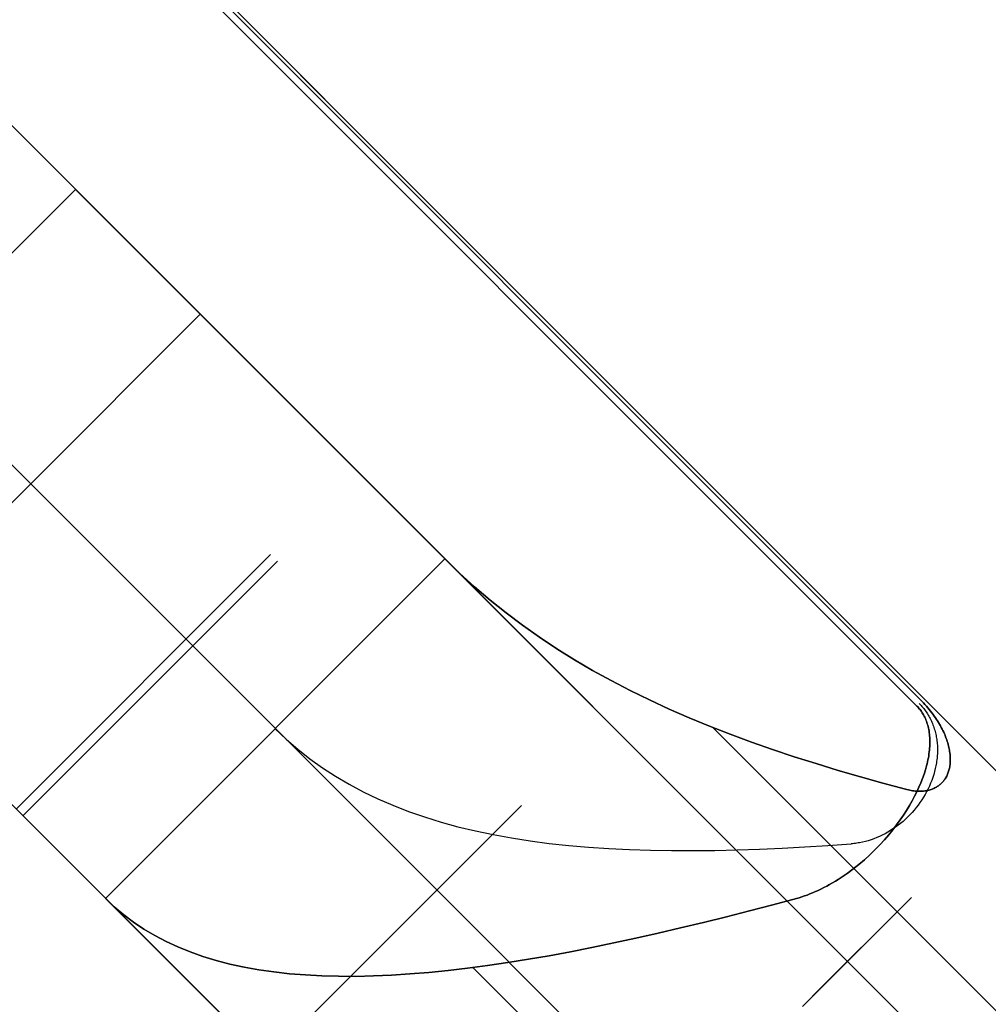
# Model space of a CAD drawing. Header units: millimetres. Extents: x -1690 to 192, y -898 to 54.
# Tile 236 of 256: x 132.27 to 136.31, y 1.17 to 5.27. Entities that reach past the tile are written whole.
import ezdxf

# ---------------------------------------------------------------- set-up
doc = ezdxf.new("R2010")
doc.units = ezdxf.units.MM
doc.header["$MEASUREMENT"] = 0
doc.layers.add('OVIDIO 186x93x72h', color=7, linetype='Continuous')

msp = doc.modelspace()

# ---------------------------------------------------------------- linework, layer by layer
at = {"layer": 'OVIDIO 186x93x72h', "extrusion": (-0.202852, -0.108979, 0.973126)}
for points in [[(41.4568, 164.8137), (41.4568, 325.4695)], [(41.4568, 325.4695), (41.4568, 164.8137)], [(41.7523, 325.4695), (41.7523, 164.8137)], [(42.0477, 325.4695), (42.0477, 164.8137)], [(42.0477, 164.8137), (42.0477, 325.4695)]]:
    msp.add_lwpolyline(points, dxfattribs=at)
at = {"layer": 'OVIDIO 186x93x72h', "extrusion": (-0.265352, 0.881274, -0.39108)}
msp.add_lwpolyline([(-159.0074, 607.9249), (-117.1397, 553.5456)], dxfattribs=at)
at = {"layer": 'OVIDIO 186x93x72h', "extrusion": (-0.235702, -0.235702, 0.942809)}
for points in [[(95.6697, 268.8696), (95.6697, 377.9474)], [(96.6184, 377.9474), (96.6184, 268.8696)], [(94.3687, 365.6213), (94.3687, 260.2133)], [(98.5158, 268.8696), (98.5158, 377.9474)], [(99.4644, 377.9474), (99.4644, 268.8696)], [(93.592, 362.6119), (93.592, 258.0715)]]:
    msp.add_lwpolyline(points, dxfattribs=at)
at = {"layer": 'OVIDIO 186x93x72h', "extrusion": (-0.108979, -0.202852, 0.973126)}
for points in [[(144.8035, 270.7321), (144.8035, 110.0763)], [(144.8035, 110.0763), (144.8035, 270.7321)], [(145.099, 270.7321), (145.099, 110.0763)], [(145.3945, 110.0763), (145.3945, 270.7321)], [(145.3945, 270.7321), (145.3945, 110.0763)]]:
    msp.add_lwpolyline(points, dxfattribs=at)
at = {"layer": 'OVIDIO 186x93x72h', "extrusion": (0.881274, -0.265352, -0.39108)}
msp.add_lwpolyline([(31.6442, 615.7907), (73.5119, 670.1699)], dxfattribs=at)
at = {"layer": 'OVIDIO 186x93x72h', "extrusion": (-0.046296, -0.021464, 0.998697)}
for points in [[(39.9076, 79.4666), (39.9076, 179.9778)], [(41.3938, 78.4984), (41.3938, 179.8028)]]:
    msp.add_lwpolyline(points, dxfattribs=at)
at = {"layer": 'OVIDIO 186x93x72h', "extrusion": (-0.021464, -0.046296, 0.998697)}
for points in [[(141.8248, 11.4438), (141.8248, 112.7465)], [(143.3107, 12.4076), (143.3107, 112.9207)]]:
    msp.add_lwpolyline(points, dxfattribs=at)
at = {"layer": 'OVIDIO 186x93x72h', "extrusion": (0.015219, -0.015219, 0.999768)}
for points in [[(120.7912, 15.5799), (130.1687, 6.2045)], [(119.7306, 14.5191), (129.1082, 5.1437)]]:
    msp.add_lwpolyline(points, dxfattribs=at)
at = {"layer": 'OVIDIO 186x93x72h'}
for points in [[(128.6454, 9.8349), (147.8155, -9.3353)], [(147.6021, -9.1219), (128.8588, 9.6214)], [(131.7958, 5.2702), (143.2509, -6.1849)], [(132.5029, 4.5631), (131.0887, 3.1489)], [(131.0887, 3.1489), (132.5029, 4.5631)], [(142.5438, -5.4778), (132.5029, 4.5631)], [(132.5029, 4.5631), (142.5438, -5.4778)], [(133.0225, 4.0435), (131.6083, 2.6293)], [(130.3816, 3.856), (141.8367, -7.5991)], [(131.7958, 3.856), (141.8367, -6.1849)], [(131.0887, 3.1489), (141.1296, -6.892)], [(141.1296, -6.892), (131.0887, 3.1489)], [(133.3161, 3.0428), (132.2554, 1.9822)], [(133.3442, 3.0147), (132.2835, 1.954)], [(134.0421, 3.0239), (132.6279, 1.6097)], [(132.6279, 1.6097), (134.0421, 3.0239)], [(132.6279, 1.6097), (134.0421, 3.0239)], [(134.0421, 3.0239), (141.0046, -3.9386)], [(141.0046, -3.9386), (134.0421, 3.0239)], [(140.3027, -2.8225), (135.1582, 2.322)], [(133.3008, 0.9368), (134.3615, 1.9974)], [(134.3615, 1.9974), (133.3008, 0.9368)], [(132.6279, 1.6097), (139.5903, -5.3528)], [(139.5903, -5.3528), (136.1091, -1.8716), (132.6279, 1.6097)], [(139.3028, -3.8226), (134.1581, 1.3221)]]:
    msp.add_lwpolyline(points, dxfattribs=at)
at = {"layer": 'OVIDIO 186x93x72h', "extrusion": (0.000231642, 0.999884, 0.015217)}
msp.add_lwpolyline([(-127.7323, -2.7578), (-135.1896, 487.0753)], dxfattribs=at)
at = {"layer": 'OVIDIO 186x93x72h', "extrusion": (0.999884, 0.000231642, -0.015217)}
msp.add_lwpolyline([(7.5346, -0.6985), (0.0773, 489.1334)], dxfattribs=at)
at = {"layer": 'OVIDIO 186x93x72h', "extrusion": (0.707107, 0.707107, 0)}
for points in [[(-90.4671, -2.6264), (-90.4449, -2.6262), (-90.4225, -2.6254), (-90.3999, -2.6242), (-90.3772, -2.6224), (-90.3544, -2.62), (-90.3314, -2.6172), (-90.3083, -2.6137), (-90.2851, -2.6097), (-90.2619, -2.6051), (-90.2386, -2.6), (-90.2152, -2.5942), (-90.1919, -2.5878), (-90.1686, -2.5808), (-90.1453, -2.5732), (-90.1221, -2.565), (-90.099, -2.5562), (-90.076, -2.5468), (-90.0531, -2.5367), (-90.0303, -2.526), (-90.0078, -2.5147), (-89.9854, -2.5028), (-89.9633, -2.4903), (-89.9415, -2.4771), (-89.9199, -2.4634), (-89.8986, -2.4491), (-89.8776, -2.4342), (-89.857, -2.4188), (-89.8368, -2.4028), (-89.8169, -2.3862), (-89.7975, -2.3692), (-89.7785, -2.3516), (-89.76, -2.3335), (-89.7419, -2.315), (-89.7243, -2.296), (-89.7073, -2.2766), (-89.6907, -2.2567), (-89.6747, -2.2365), (-89.6593, -2.2159), (-89.6444, -2.1949), (-89.6301, -2.1736), (-89.6164, -2.152), (-89.6032, -2.1302), (-89.5907, -2.1081), (-89.5788, -2.0857), (-89.5675, -2.0632), (-89.5568, -2.0404), (-89.5467, -2.0175), (-89.5373, -1.9945), (-89.5285, -1.9714), (-89.5203, -1.9482), (-89.5127, -1.9249), (-89.5057, -1.9016), (-89.4993, -1.8782), (-89.4935, -1.8549), (-89.4884, -1.8316), (-89.4838, -1.8084), (-89.4798, -1.7852), (-89.4763, -1.7621), (-89.4735, -1.7391), (-89.4711, -1.7163), (-89.4693, -1.6936), (-89.4681, -1.671), (-89.4673, -1.6486), (-89.4671, -1.6264)], [(-89.4671, -1.6264), (-89.4673, -1.6486), (-89.4681, -1.671), (-89.4693, -1.6936), (-89.4711, -1.7163), (-89.4735, -1.7391), (-89.4763, -1.7621), (-89.4798, -1.7852), (-89.4838, -1.8084), (-89.4884, -1.8316), (-89.4935, -1.8549), (-89.4993, -1.8782), (-89.5057, -1.9016), (-89.5127, -1.9249), (-89.5203, -1.9482), (-89.5285, -1.9714), (-89.5373, -1.9945), (-89.5467, -2.0175), (-89.5568, -2.0404), (-89.5675, -2.0632), (-89.5788, -2.0857), (-89.5907, -2.1081), (-89.6032, -2.1302), (-89.6164, -2.152), (-89.6301, -2.1736), (-89.6444, -2.1949), (-89.6593, -2.2159), (-89.6747, -2.2365), (-89.6907, -2.2567), (-89.7073, -2.2766), (-89.7243, -2.296), (-89.7419, -2.315), (-89.76, -2.3335), (-89.7785, -2.3516), (-89.7975, -2.3692), (-89.8169, -2.3862), (-89.8368, -2.4028), (-89.857, -2.4188), (-89.8776, -2.4342), (-89.8986, -2.4491), (-89.9199, -2.4634), (-89.9415, -2.4771), (-89.9633, -2.4903), (-89.9854, -2.5028), (-90.0078, -2.5147), (-90.0303, -2.526), (-90.0531, -2.5367), (-90.076, -2.5468), (-90.099, -2.5562), (-90.1221, -2.565), (-90.1453, -2.5732), (-90.1686, -2.5808), (-90.1919, -2.5878), (-90.2152, -2.5942), (-90.2386, -2.6), (-90.2619, -2.6051), (-90.2851, -2.6097), (-90.3083, -2.6137), (-90.3314, -2.6172), (-90.3544, -2.62), (-90.3772, -2.6224), (-90.3999, -2.6242), (-90.4225, -2.6254), (-90.4449, -2.6262), (-90.4671, -2.6264)], [(-94.7671, 29.3304), (-94.7659, 29.2346), (-94.7625, 29.1383), (-94.7566, 29.0417), (-94.7485, 28.945), (-94.7379, 28.8481), (-94.7249, 28.7512), (-94.7095, 28.6543), (-94.6917, 28.5576), (-94.6715, 28.4611), (-94.6488, 28.3649), (-94.6237, 28.2691), (-94.5962, 28.1739), (-94.5664, 28.0792), (-94.5341, 27.9853), (-94.4995, 27.892), (-94.4626, 27.7997), (-94.4234, 27.7083), (-94.382, 27.6179), (-94.3383, 27.5287), (-94.2925, 27.4406), (-94.2446, 27.3538), (-94.1946, 27.2684), (-94.1426, 27.1843), (-94.0887, 27.1018), (-94.0329, 27.0208), (-93.9753, 26.9414), (-93.9159, 26.8637), (-93.8549, 26.7877), (-93.7923, 26.7135), (-93.7281, 26.6411), (-93.6625, 26.5706), (-93.5955, 26.502)], [(-93.5955, 26.502), (-93.6625, 26.5706), (-93.7281, 26.6411), (-93.7923, 26.7135), (-93.8549, 26.7877), (-93.9159, 26.8637), (-93.9753, 26.9414), (-94.0329, 27.0208), (-94.0887, 27.1018), (-94.1426, 27.1843), (-94.1946, 27.2684), (-94.2446, 27.3538), (-94.2925, 27.4406), (-94.3383, 27.5287), (-94.382, 27.6179), (-94.4234, 27.7083), (-94.4626, 27.7997), (-94.4995, 27.892), (-94.5341, 27.9853), (-94.5664, 28.0792), (-94.5962, 28.1739), (-94.6237, 28.2691), (-94.6488, 28.3649), (-94.6715, 28.4611), (-94.6917, 28.5576), (-94.7095, 28.6543), (-94.7249, 28.7512), (-94.7379, 28.8481), (-94.7485, 28.945), (-94.7566, 29.0417), (-94.7625, 29.1383), (-94.7659, 29.2346), (-94.7671, 29.3304)], [(-94.7671, 29.3304), (-94.7659, 29.2346), (-94.7625, 29.1383), (-94.7566, 29.0417), (-94.7485, 28.945), (-94.7379, 28.8481), (-94.7249, 28.7512), (-94.7095, 28.6543), (-94.6917, 28.5576), (-94.6715, 28.4611), (-94.6488, 28.3649), (-94.6237, 28.2691), (-94.5962, 28.1739), (-94.5664, 28.0792), (-94.5341, 27.9853), (-94.4995, 27.892), (-94.4626, 27.7997), (-94.4234, 27.7083), (-94.382, 27.6179), (-94.3383, 27.5287), (-94.2925, 27.4406), (-94.2446, 27.3538), (-94.1946, 27.2684), (-94.1426, 27.1843), (-94.0887, 27.1018), (-94.0329, 27.0208), (-93.9753, 26.9414), (-93.9159, 26.8637), (-93.8549, 26.7877), (-93.7923, 26.7135), (-93.7281, 26.6411), (-93.6625, 26.5706), (-93.5955, 26.502)]]:
    msp.add_lwpolyline(points, dxfattribs=at)
at = {"layer": 'OVIDIO 186x93x72h', "extrusion": (0.324768, -0.324768, 0.888285)}
for points in [[(96.4203, 217.4005), (96.4203, 224.487)], [(96.4203, 224.487), (96.4203, 217.4005)], [(95.6703, 217.4005), (95.6703, 224.487)], [(94.9203, 224.487), (94.9203, 217.4005)], [(94.9203, 217.4005), (94.9203, 224.487)]]:
    msp.add_lwpolyline(points, dxfattribs=at)
at = {"layer": 'OVIDIO 186x93x72h', "extrusion": (0.866025, 0.288675, -0.408248)}
for points in [[(-36.9397, 71.6693), (-39.5191, 74.8285)], [(-39.5191, 74.8285), (-36.9397, 71.6693)], [(-39.9664, 74.4633), (-37.3869, 71.3041)]]:
    msp.add_lwpolyline(points, dxfattribs=at)
at = {"layer": 'OVIDIO 186x93x72h', "extrusion": (0.288675, 0.866025, 0.408248)}
for points in [[(-126.8348, 6.0733), (-124.1901, 2.8343)], [(-124.1901, 2.8343), (-126.8348, 6.0733)], [(-122.7334, 1.619), (-125.3129, 4.7782)], [(-125.3129, 4.7782), (-122.7334, 1.619)], [(-123.8547, 3.1081), (-126.4994, 6.3472)], [(-123.5193, 3.382), (-126.164, 6.621)], [(-126.164, 6.621), (-123.5193, 3.382)]]:
    msp.add_lwpolyline(points, dxfattribs=at)
at = {"layer": 'OVIDIO 186x93x72h', "extrusion": (0.216287, 0.216287, 0.952072)}
msp.add_lwpolyline([(-93.1527, -82.6801), (-93.1527, -84.6805)], dxfattribs=at)
at = {"layer": 'OVIDIO 186x93x72h', "extrusion": (-0.403684, 0.818325, 0.409126)}
msp.add_lwpolyline([(-120.5137, 47.844), (-122.0531, 46.5673)], dxfattribs=at)
at = {"layer": 'OVIDIO 186x93x72h', "extrusion": (-0.000101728, 0.999949, 0.010085)}
msp.add_lwpolyline([(-136.0286, 25.6478), (-136.0084, 27.6477)], dxfattribs=at)
msp.add_lwpolyline([(-136.0286, 25.6478), (-136.0084, 27.6477)], dxfattribs=at)
at = {"layer": 'OVIDIO 186x93x72h', "extrusion": (-0.001019, 0.99949, 0.031903)}
msp.add_lwpolyline([(-136.1266, 25.5908), (-136.0627, 27.5898)], dxfattribs=at)
at = {"layer": 'OVIDIO 186x93x72h', "extrusion": (-0.195576, 0.906982, 0.373007)}
msp.add_lwpolyline([(-131.8341, 35.2028), (-132.8353, 33.471)], dxfattribs=at)
at = {"layer": 'OVIDIO 186x93x72h', "extrusion": (0.995955, -0.008107, 0.08949)}
msp.add_lwpolyline([(3.2641, 13.3809), (3.0829, 15.3727)], dxfattribs=at)
at = {"layer": 'OVIDIO 186x93x72h', "extrusion": (-0.053029, 0.973837, 0.220975)}
for points in [[(-135.3938, 28.1071), (-135.8723, 26.1652)], [(-135.8723, 26.1652), (-135.3938, 28.1071)], [(-135.4385, 27.9256), (-135.8723, 26.1652)]]:
    msp.add_lwpolyline(points, dxfattribs=at)
at = {"layer": 'OVIDIO 186x93x72h', "extrusion": (0.986544, -0.027096, 0.161235)}
msp.add_lwpolyline([(5.8056, 3.387), (5.4697, 5.3586)], dxfattribs=at)
at = {"layer": 'OVIDIO 186x93x72h'}
for points in [[(136.0082, 2.4115, 27.6733), (129.0373, 9.3841, 27.6733), (128.9553, 9.4711, 27.6733), (128.8751, 9.5597, 27.6734), (128.7967, 9.6499, 27.6735), (128.7201, 9.7416, 27.6736), (128.6454, 9.8349, 27.6736)], [(128.8588, 9.6214, 25.6736), (128.9506, 9.5184, 25.6736), (129.0447, 9.4176, 25.6735), (136.0283, 2.4317, 25.6735)], [(135.9612, 2.0645, 25.6205), (135.8668, 2.0901, 25.6026), (135.7732, 2.1164, 25.5822), (135.6803, 2.1435, 25.5593), (135.5884, 2.1715, 25.534), (135.4974, 2.2004, 25.5065), (135.4074, 2.2303, 25.4767), (135.3186, 2.2614, 25.4448), (135.231, 2.2937, 25.4108), (135.1447, 2.3274, 25.3748), (135.0597, 2.3624, 25.337), (134.9762, 2.3988, 25.2974), (134.8941, 2.4367, 25.2561), (134.8136, 2.4761, 25.2132), (134.7346, 2.5171, 25.1689), (134.6573, 2.5597, 25.1233), (134.5817, 2.6041, 25.0764), (134.5079, 2.6502, 25.0285), (134.4358, 2.6981, 24.9796), (134.3656, 2.7477, 24.9298), (134.2972, 2.7992, 24.8794), (134.2306, 2.8526, 24.8284), (134.1659, 2.9078, 24.777), (134.103, 2.9649, 24.7254), (134.0421, 3.0239, 24.6736)], [(134.0421, 3.0239, 24.6736), (134.103, 2.9649, 24.7254), (134.1659, 2.9078, 24.777), (134.2306, 2.8526, 24.8284), (134.2972, 2.7992, 24.8794), (134.3656, 2.7477, 24.9298), (134.4358, 2.6981, 24.9796), (134.5079, 2.6502, 25.0285), (134.5817, 2.6041, 25.0764), (134.6573, 2.5597, 25.1233), (134.7346, 2.5171, 25.1689), (134.8136, 2.4761, 25.2132), (134.8941, 2.4367, 25.2561), (134.9762, 2.3988, 25.2974), (135.0597, 2.3624, 25.337), (135.1447, 2.3274, 25.3748), (135.231, 2.2937, 25.4108), (135.3186, 2.2614, 25.4448), (135.4074, 2.2303, 25.4767), (135.4974, 2.2004, 25.5065), (135.5884, 2.1715, 25.534), (135.6803, 2.1435, 25.5593), (135.7732, 2.1164, 25.5822), (135.8668, 2.0901, 25.6026), (135.9612, 2.0645, 25.6205)], [(136.0182, 2.4216, 26.6735), (136.0221, 2.4177, 26.6735), (136.0259, 2.4136, 26.6735), (136.0295, 2.4095, 26.6735), (136.0331, 2.4053, 26.6735), (136.0366, 2.401, 26.6735), (136.04, 2.3966, 26.6734), (136.0433, 2.3922, 26.6734), (136.0465, 2.3876, 26.6734), (136.0496, 2.383, 26.6734), (136.0526, 2.3784, 26.6734), (136.0555, 2.3736, 26.6734), (136.0583, 2.3688, 26.6734), (136.0611, 2.3639, 26.6733), (136.0637, 2.3589, 26.6733), (136.0662, 2.3539, 26.6733), (136.0686, 2.3488, 26.6732), (136.0709, 2.3437, 26.6732), (136.0731, 2.3384, 26.6731), (136.0752, 2.3332, 26.6731), (136.0771, 2.3278, 26.673), (136.079, 2.3225, 26.673), (136.0808, 2.317, 26.6729), (136.0825, 2.3115, 26.6728), (136.084, 2.306, 26.6727), (136.0855, 2.3004, 26.6726), (136.0868, 2.2948, 26.6725), (136.088, 2.2891, 26.6724), (136.0891, 2.2834, 26.6722), (136.0901, 2.2776, 26.6721), (136.091, 2.2718, 26.672), (136.0918, 2.266, 26.6718), (136.0924, 2.2601, 26.6716), (136.093, 2.2542, 26.6714), (136.0934, 2.2483, 26.6712), (136.0937, 2.2423, 26.671), (136.0939, 2.2363, 26.6708), (136.094, 2.2303, 26.6706), (136.0939, 2.2242, 26.6703), (136.0938, 2.2182, 26.6701), (136.0935, 2.2121, 26.6698), (136.0932, 2.206, 26.6695), (136.0927, 2.1999, 26.6692), (136.0921, 2.1937, 26.6689), (136.0914, 2.1876, 26.6686), (136.0906, 2.1814, 26.6682), (136.0896, 2.1753, 26.6678), (136.0874, 2.163, 26.667), (136.0848, 2.1507, 26.6661), (136.0818, 2.1384, 26.6652), (136.0783, 2.1261, 26.6641), (136.0744, 2.1139, 26.663), (136.0701, 2.1018, 26.6618), (136.0654, 2.0898, 26.6604), (136.0602, 2.0779, 26.659), (136.0547, 2.0661, 26.6574), (136.0487, 2.0544, 26.6558), (136.0424, 2.0429, 26.654), (136.0357, 2.0316, 26.6522), (136.0286, 2.0205, 26.6502), (136.0211, 2.0096, 26.6481), (136.0134, 1.9988, 26.646), (136.0052, 1.9884, 26.6437), (135.9968, 1.9781, 26.6414), (135.9881, 1.9681, 26.6389), (135.9791, 1.9584, 26.6364), (135.9698, 1.949, 26.6338), (135.9602, 1.9399, 26.6311), (135.9504, 1.9311, 26.6283), (135.9403, 1.9226, 26.6254), (135.93, 1.9145, 26.6225), (135.9195, 1.9067, 26.6195), (135.9087, 1.8993, 26.6164), (135.8978, 1.8923, 26.6132), (135.8868, 1.8857, 26.61), (135.8755, 1.8795, 26.6068), (135.8641, 1.8736, 26.6035), (135.8526, 1.8682, 26.6002), (135.841, 1.8632, 26.5969), (135.8293, 1.8586, 26.5935), (135.8175, 1.8544, 26.5902), (135.8056, 1.8506, 26.5869), (135.7937, 1.8473, 26.5836), (135.7817, 1.8444, 26.5803), (135.7698, 1.8419, 26.577), (135.7638, 1.8409, 26.5754), (135.7578, 1.8399, 26.5738), (135.7518, 1.8391, 26.5722), (135.7458, 1.8384, 26.5707), (135.7399, 1.8378, 26.5691), (135.7339, 1.8373, 26.5676)], [(135.9612, 2.0645, 25.6205), (135.967, 2.0631, 25.6216), (135.9728, 2.0617, 25.6226), (135.9785, 2.0605, 25.6237), (135.9841, 2.0595, 25.6247), (135.9897, 2.0586, 25.6258), (135.9952, 2.0579, 25.6269), (136.0006, 2.0574, 25.628), (136.0059, 2.0569, 25.629), (136.0111, 2.0567, 25.6301), (136.0163, 2.0565, 25.6312), (136.0214, 2.0565, 25.6323), (136.0264, 2.0566, 25.6333), (136.0314, 2.0569, 25.6344), (136.0362, 2.0573, 25.6355), (136.0409, 2.0579, 25.6365), (136.0456, 2.0585, 25.6376), (136.0501, 2.0593, 25.6386), (136.0545, 2.0602, 25.6396), (136.0588, 2.0613, 25.6406), (136.063, 2.0625, 25.6416), (136.0672, 2.0637, 25.6426), (136.0712, 2.0651, 25.6436), (136.0751, 2.0667, 25.6445), (136.0788, 2.0683, 25.6455), (136.0825, 2.07, 25.6464), (136.0861, 2.0719, 25.6473), (136.0879, 2.0728, 25.6477), (136.0896, 2.0738, 25.6482), (136.0913, 2.0748, 25.6486), (136.093, 2.0759, 25.649), (136.0946, 2.077, 25.6495), (136.0963, 2.0781, 25.6499), (136.0979, 2.0792, 25.6503), (136.0994, 2.0803, 25.6508), (136.101, 2.0815, 25.6512), (136.1025, 2.0827, 25.6516), (136.104, 2.0839, 25.652), (136.1055, 2.0852, 25.6524), (136.107, 2.0865, 25.6528), (136.1084, 2.0878, 25.6532), (136.1098, 2.0891, 25.6536), (136.1112, 2.0905, 25.654), (136.1126, 2.0918, 25.6544), (136.1139, 2.0932, 25.6548), (136.1153, 2.0947, 25.6552), (136.1166, 2.0961, 25.6555), (136.1178, 2.0976, 25.6559), (136.1191, 2.0991, 25.6563), (136.1203, 2.1007, 25.6566), (136.1215, 2.1023, 25.657), (136.1227, 2.1039, 25.6574), (136.1239, 2.1055, 25.6577), (136.1261, 2.1088, 25.6584), (136.1283, 2.1123, 25.6591), (136.1303, 2.1158, 25.6598), (136.1323, 2.1195, 25.6604), (136.1341, 2.1233, 25.6611), (136.1359, 2.1271, 25.6617), (136.1375, 2.1312, 25.6623), (136.1391, 2.1353, 25.6629), (136.1405, 2.1395, 25.6635), (136.1417, 2.1439, 25.6641), (136.1429, 2.1484, 25.6646), (136.1439, 2.153, 25.6651), (136.1448, 2.1577, 25.6657), (136.1456, 2.1625, 25.6661), (136.1462, 2.1674, 25.6666), (136.1467, 2.1724, 25.6671), (136.1471, 2.1775, 25.6675), (136.1473, 2.1827, 25.6679), (136.1474, 2.188, 25.6683), (136.1473, 2.1934, 25.6687), (136.1471, 2.1989, 25.6691), (136.1467, 2.2044, 25.6694), (136.1462, 2.2101, 25.6697), (136.1455, 2.2158, 25.67), (136.1447, 2.2216, 25.6703), (136.1438, 2.2274, 25.6706), (136.1426, 2.2333, 25.6709), (136.1414, 2.2393, 25.6711), (136.1399, 2.2454, 25.6713), (136.1384, 2.2515, 25.6715), (136.1366, 2.2577, 25.6717), (136.1347, 2.2639, 25.6719), (136.1326, 2.2702, 25.6721), (136.1304, 2.2766, 25.6722), (136.128, 2.283, 25.6724), (136.1254, 2.2894, 25.6725), (136.1227, 2.2959, 25.6726), (136.1198, 2.3024, 25.6727), (136.1167, 2.309, 25.6728), (136.1134, 2.3156, 25.6729), (136.11, 2.3223, 25.673), (136.1063, 2.3289, 25.6731), (136.1025, 2.3357, 25.6731), (136.0986, 2.3424, 25.6732), (136.0944, 2.3492, 25.6732), (136.09, 2.356, 25.6733), (136.0854, 2.3628, 25.6733), (136.0807, 2.3697, 25.6734), (136.0757, 2.3765, 25.6734), (136.0706, 2.3834, 25.6734), (136.0652, 2.3903, 25.6734), (136.0596, 2.3972, 25.6734), (136.0538, 2.4042, 25.6735), (136.0478, 2.4111, 25.6735), (136.0415, 2.418, 25.6735), (136.0351, 2.4248, 25.6735), (136.0283, 2.4317, 25.6735)], [(136.0283, 2.4317, 25.6735), (136.0351, 2.4248, 25.6735), (136.0415, 2.418, 25.6735), (136.0478, 2.4111, 25.6735), (136.0538, 2.4042, 25.6735), (136.0596, 2.3972, 25.6734), (136.0652, 2.3903, 25.6734), (136.0706, 2.3834, 25.6734), (136.0757, 2.3765, 25.6734), (136.0807, 2.3697, 25.6734), (136.0854, 2.3628, 25.6733), (136.09, 2.356, 25.6733), (136.0944, 2.3492, 25.6732), (136.0986, 2.3424, 25.6732), (136.1025, 2.3357, 25.6731), (136.1063, 2.3289, 25.6731), (136.11, 2.3223, 25.673), (136.1134, 2.3156, 25.6729), (136.1167, 2.309, 25.6728), (136.1198, 2.3024, 25.6727), (136.1227, 2.2959, 25.6726), (136.1254, 2.2894, 25.6725), (136.128, 2.283, 25.6724), (136.1304, 2.2766, 25.6722), (136.1326, 2.2702, 25.6721), (136.1347, 2.2639, 25.6719), (136.1366, 2.2577, 25.6717), (136.1384, 2.2515, 25.6715), (136.1399, 2.2454, 25.6713), (136.1414, 2.2393, 25.6711), (136.1426, 2.2333, 25.6709), (136.1438, 2.2274, 25.6706), (136.1447, 2.2216, 25.6703), (136.1455, 2.2158, 25.67), (136.1462, 2.2101, 25.6697), (136.1467, 2.2044, 25.6694), (136.1471, 2.1989, 25.6691), (136.1473, 2.1934, 25.6687), (136.1474, 2.188, 25.6683), (136.1473, 2.1827, 25.6679), (136.1471, 2.1775, 25.6675), (136.1467, 2.1724, 25.6671), (136.1462, 2.1674, 25.6666), (136.1456, 2.1625, 25.6661), (136.1448, 2.1577, 25.6657), (136.1439, 2.153, 25.6651), (136.1429, 2.1484, 25.6646), (136.1417, 2.1439, 25.6641), (136.1405, 2.1395, 25.6635), (136.1391, 2.1353, 25.6629), (136.1375, 2.1312, 25.6623), (136.1359, 2.1271, 25.6617), (136.1341, 2.1233, 25.6611), (136.1323, 2.1195, 25.6604), (136.1303, 2.1158, 25.6598), (136.1283, 2.1123, 25.6591), (136.1261, 2.1088, 25.6584), (136.1239, 2.1055, 25.6577), (136.1227, 2.1039, 25.6574), (136.1215, 2.1023, 25.657), (136.1203, 2.1007, 25.6566), (136.1191, 2.0991, 25.6563), (136.1178, 2.0976, 25.6559), (136.1166, 2.0961, 25.6555), (136.1153, 2.0947, 25.6552), (136.1139, 2.0932, 25.6548), (136.1126, 2.0918, 25.6544), (136.1112, 2.0905, 25.654), (136.1098, 2.0891, 25.6536), (136.1084, 2.0878, 25.6532), (136.107, 2.0865, 25.6528), (136.1055, 2.0852, 25.6524), (136.104, 2.0839, 25.652), (136.1025, 2.0827, 25.6516), (136.101, 2.0815, 25.6512), (136.0994, 2.0803, 25.6508), (136.0979, 2.0792, 25.6503), (136.0963, 2.0781, 25.6499), (136.0946, 2.077, 25.6495), (136.093, 2.0759, 25.649), (136.0913, 2.0748, 25.6486), (136.0896, 2.0738, 25.6482), (136.0879, 2.0728, 25.6477), (136.0861, 2.0719, 25.6473), (136.0825, 2.07, 25.6464), (136.0788, 2.0683, 25.6455), (136.0751, 2.0667, 25.6445), (136.0712, 2.0651, 25.6436), (136.0672, 2.0637, 25.6426), (136.063, 2.0625, 25.6416), (136.0588, 2.0613, 25.6406), (136.0545, 2.0602, 25.6396), (136.0501, 2.0593, 25.6386), (136.0456, 2.0585, 25.6376), (136.0409, 2.0579, 25.6365), (136.0362, 2.0573, 25.6355), (136.0314, 2.0569, 25.6344), (136.0264, 2.0566, 25.6333), (136.0214, 2.0565, 25.6323), (136.0163, 2.0565, 25.6312), (136.0111, 2.0567, 25.6301), (136.0059, 2.0569, 25.629), (136.0006, 2.0574, 25.628), (135.9952, 2.0579, 25.6269), (135.9897, 2.0586, 25.6258), (135.9841, 2.0595, 25.6247), (135.9785, 2.0605, 25.6237), (135.9728, 2.0617, 25.6226), (135.967, 2.0631, 25.6216), (135.9612, 2.0645, 25.6205)], [(136.0082, 2.4115, 27.6733), (136.0116, 2.4079, 27.6733), (136.015, 2.4042, 27.6733), (136.0183, 2.4004, 27.6733), (136.0215, 2.3964, 27.6733), (136.0246, 2.3923, 27.6732), (136.0276, 2.388, 27.6732), (136.0305, 2.3836, 27.6732), (136.0333, 2.3791, 27.6732), (136.036, 2.3744, 27.6732), (136.0385, 2.3696, 27.6731), (136.041, 2.3646, 27.6731), (136.0434, 2.3595, 27.6731), (136.0456, 2.3543, 27.673), (136.0477, 2.3489, 27.673), (136.0497, 2.3433, 27.6729), (136.0515, 2.3376, 27.6729), (136.0532, 2.3317, 27.6728), (136.0548, 2.3257, 27.6728), (136.0563, 2.3196, 27.6727), (136.0576, 2.3133, 27.6726), (136.0587, 2.3069, 27.6725), (136.0597, 2.3003, 27.6724), (136.0605, 2.2936, 27.6723), (136.0612, 2.2868, 27.6721), (136.0617, 2.2799, 27.672), (136.062, 2.2728, 27.6718), (136.0622, 2.2656, 27.6716), (136.0622, 2.2583, 27.6715), (136.0621, 2.2509, 27.6713), (136.0617, 2.2434, 27.671), (136.0612, 2.2358, 27.6708), (136.0605, 2.228, 27.6705), (136.0596, 2.2202, 27.6702), (136.0586, 2.2123, 27.6699), (136.0573, 2.2042, 27.6696), (136.0559, 2.1961, 27.6692), (136.0543, 2.1879, 27.6689), (136.0525, 2.1796, 27.6684), (136.0506, 2.1712, 27.668), (136.0484, 2.1627, 27.6675), (136.0436, 2.1455, 27.6665), (136.038, 2.1279, 27.6653), (136.0317, 2.11, 27.664), (136.0246, 2.0918, 27.6625), (136.0168, 2.0734, 27.6609), (136.0081, 2.0546, 27.659), (135.9987, 2.0356, 27.657), (135.9884, 2.0163, 27.6547), (135.9773, 1.9967, 27.6521), (135.9652, 1.9769, 27.6494), (135.9523, 1.9569, 27.6463), (135.9384, 1.9368, 27.6429), (135.9237, 1.9165, 27.6392), (135.9079, 1.896, 27.6352), (135.891, 1.8754, 27.6308), (135.873, 1.8546, 27.626), (135.8537, 1.8336, 27.6207), (135.8333, 1.8126, 27.615), (135.8118, 1.7917, 27.6088), (135.7893, 1.7713, 27.6023), (135.7659, 1.7514, 27.5953), (135.7418, 1.7323, 27.588), (135.7174, 1.7142, 27.5805), (135.7051, 1.7056, 27.5767), (135.6929, 1.6973, 27.5729), (135.6806, 1.6894, 27.5691), (135.6685, 1.6818, 27.5652), (135.6564, 1.6746, 27.5614), (135.6444, 1.6677, 27.5576), (135.6324, 1.6611, 27.5539), (135.6205, 1.6549, 27.5501), (135.6087, 1.649, 27.5464), (135.597, 1.6434, 27.5426), (135.5854, 1.6382, 27.539), (135.5739, 1.6332, 27.5353), (135.5625, 1.6286, 27.5317), (135.5512, 1.6243, 27.5282), (135.5399, 1.6203, 27.5247), (135.5287, 1.6165, 27.5212), (135.5177, 1.6131, 27.5178), (135.5067, 1.61, 27.5144)], [(135.5067, 1.61, 27.5144), (135.5177, 1.6131, 27.5178), (135.5287, 1.6165, 27.5212), (135.5399, 1.6203, 27.5247), (135.5512, 1.6243, 27.5282), (135.5625, 1.6286, 27.5317), (135.5739, 1.6332, 27.5353), (135.5854, 1.6382, 27.539), (135.597, 1.6434, 27.5426), (135.6087, 1.649, 27.5464), (135.6205, 1.6549, 27.5501), (135.6324, 1.6611, 27.5539), (135.6444, 1.6677, 27.5576), (135.6564, 1.6746, 27.5614), (135.6685, 1.6818, 27.5652), (135.6806, 1.6894, 27.5691), (135.6929, 1.6973, 27.5729), (135.7051, 1.7056, 27.5767), (135.7174, 1.7142, 27.5805), (135.7418, 1.7323, 27.588), (135.7659, 1.7514, 27.5953), (135.7893, 1.7713, 27.6023), (135.8118, 1.7917, 27.6088), (135.8333, 1.8126, 27.615), (135.8537, 1.8336, 27.6207), (135.873, 1.8546, 27.626), (135.891, 1.8754, 27.6308), (135.9079, 1.896, 27.6352), (135.9237, 1.9165, 27.6392), (135.9384, 1.9368, 27.6429), (135.9523, 1.9569, 27.6463), (135.9652, 1.9769, 27.6494), (135.9773, 1.9967, 27.6521), (135.9884, 2.0163, 27.6547), (135.9987, 2.0356, 27.657), (136.0081, 2.0546, 27.659), (136.0168, 2.0734, 27.6609), (136.0246, 2.0918, 27.6625), (136.0317, 2.11, 27.664), (136.038, 2.1279, 27.6653), (136.0436, 2.1455, 27.6665), (136.0484, 2.1627, 27.6675), (136.0506, 2.1712, 27.668), (136.0525, 2.1796, 27.6684), (136.0543, 2.1879, 27.6689), (136.0559, 2.1961, 27.6692), (136.0573, 2.2042, 27.6696), (136.0586, 2.2123, 27.6699), (136.0596, 2.2202, 27.6702), (136.0605, 2.228, 27.6705), (136.0612, 2.2358, 27.6708), (136.0617, 2.2434, 27.671), (136.0621, 2.2509, 27.6713), (136.0622, 2.2583, 27.6715), (136.0622, 2.2656, 27.6716), (136.062, 2.2728, 27.6718), (136.0617, 2.2799, 27.672), (136.0612, 2.2868, 27.6721), (136.0605, 2.2936, 27.6723), (136.0597, 2.3003, 27.6724), (136.0587, 2.3069, 27.6725), (136.0576, 2.3133, 27.6726), (136.0563, 2.3196, 27.6727), (136.0548, 2.3257, 27.6728), (136.0532, 2.3317, 27.6728), (136.0515, 2.3376, 27.6729), (136.0497, 2.3433, 27.6729), (136.0477, 2.3489, 27.673), (136.0456, 2.3543, 27.673), (136.0434, 2.3595, 27.6731), (136.041, 2.3646, 27.6731), (136.0385, 2.3696, 27.6731), (136.036, 2.3744, 27.6732), (136.0333, 2.3791, 27.6732), (136.0305, 2.3836, 27.6732), (136.0276, 2.388, 27.6732), (136.0246, 2.3923, 27.6732), (136.0215, 2.3964, 27.6733), (136.0183, 2.4004, 27.6733), (136.015, 2.4042, 27.6733), (136.0116, 2.4079, 27.6733), (136.0082, 2.4115, 27.6733)], [(133.335, 2.3168, 24.6736), (133.3811, 2.2729, 24.7513), (133.4293, 2.2311, 24.8289), (133.4796, 2.1915, 24.9062), (133.5321, 2.154, 24.9832), (133.5866, 2.1186, 25.0597), (133.6433, 2.0853, 25.1357), (133.702, 2.0541, 25.211), (133.7628, 2.0249, 25.2854), (133.8256, 1.9978, 25.3589), (133.8904, 1.9726, 25.4314), (133.9571, 1.9495, 25.5027), (134.0258, 1.9282, 25.5728), (134.0965, 1.9089, 25.6416), (134.1689, 1.8914, 25.7089), (134.2432, 1.8757, 25.7746), (134.3193, 1.8619, 25.8386), (134.3972, 1.8498, 25.9008), (134.4767, 1.8394, 25.9612), (134.5579, 1.8306, 26.0197), (134.6407, 1.8234, 26.0761), (134.7249, 1.8178, 26.1304), (134.8107, 1.8136, 26.1825), (134.8978, 1.8107, 26.2324), (134.9863, 1.8093, 26.2799), (135.076, 1.8091, 26.3249), (135.167, 1.8101, 26.3675), (135.2591, 1.8122, 26.4076), (135.3522, 1.8154, 26.445), (135.4463, 1.8196, 26.4798), (135.5414, 1.8247, 26.5118), (135.6373, 1.8306, 26.5411), (135.7339, 1.8373, 26.5675)], [(135.5067, 1.61, 27.5144), (135.4086, 1.5839, 27.4831), (135.3112, 1.5585, 27.449), (135.2146, 1.5339, 27.4123), (135.1188, 1.5101, 27.3729), (135.024, 1.4872, 27.3309), (134.9301, 1.4652, 27.2863), (134.8371, 1.4442, 27.2392), (134.7453, 1.4244, 27.1897), (134.6546, 1.4056, 27.1377), (134.565, 1.388, 27.0833), (134.4767, 1.3716, 27.0265), (134.3896, 1.3565, 26.9676), (134.3039, 1.3427, 26.9064), (134.2195, 1.3303, 26.843), (134.1366, 1.3193, 26.7776), (134.0551, 1.3098, 26.7101), (133.9751, 1.3018, 26.6406), (133.8966, 1.2953, 26.5692), (133.8198, 1.2904, 26.496), (133.7446, 1.2871, 26.4211), (133.671, 1.2855, 26.3444), (133.5991, 1.2856, 26.2662), (133.529, 1.2875, 26.1864), (133.4607, 1.2911, 26.1051), (133.3941, 1.2965, 26.0225), (133.3294, 1.3038, 25.9385), (133.2666, 1.3129, 25.8534), (133.2056, 1.3239, 25.767), (133.1466, 1.3368, 25.6797), (133.0894, 1.3516, 25.5913), (133.0342, 1.3684, 25.5021), (132.981, 1.3871, 25.4121), (132.9298, 1.4078, 25.3213), (132.8806, 1.4306, 25.23), (132.8334, 1.4554, 25.1381), (132.7882, 1.4821, 25.0457), (132.7451, 1.511, 24.953), (132.704, 1.5418, 24.86), (132.6649, 1.5747, 24.7668), (132.6279, 1.6097, 24.6736)], [(132.6279, 1.6097, 24.6736), (132.6649, 1.5747, 24.7668), (132.704, 1.5418, 24.86), (132.7451, 1.511, 24.953), (132.7882, 1.4821, 25.0457), (132.8334, 1.4554, 25.1381), (132.8806, 1.4306, 25.23), (132.9298, 1.4078, 25.3213), (132.981, 1.3871, 25.4121), (133.0342, 1.3684, 25.5021), (133.0894, 1.3516, 25.5913), (133.1466, 1.3368, 25.6797), (133.2056, 1.3239, 25.767), (133.2666, 1.3129, 25.8534), (133.3294, 1.3038, 25.9385), (133.3941, 1.2965, 26.0225), (133.4607, 1.2911, 26.1051), (133.529, 1.2875, 26.1864), (133.5991, 1.2856, 26.2662), (133.671, 1.2855, 26.3444), (133.7446, 1.2871, 26.4211), (133.8198, 1.2904, 26.496), (133.8966, 1.2953, 26.5692), (133.9751, 1.3018, 26.6406), (134.0551, 1.3098, 26.7101), (134.1366, 1.3193, 26.7776), (134.2195, 1.3303, 26.843), (134.3039, 1.3427, 26.9064), (134.3896, 1.3565, 26.9676), (134.4767, 1.3716, 27.0265), (134.565, 1.388, 27.0833), (134.6546, 1.4056, 27.1377), (134.7453, 1.4244, 27.1897), (134.8371, 1.4442, 27.2392), (134.9301, 1.4652, 27.2863), (135.024, 1.4872, 27.3309), (135.1188, 1.5101, 27.3729), (135.2146, 1.5339, 27.4123), (135.3112, 1.5585, 27.449), (135.4086, 1.5839, 27.4831), (135.5067, 1.61, 27.5144)]]:
    msp.add_polyline3d(points, dxfattribs=at)

doc.saveas('drawing.dxf')
